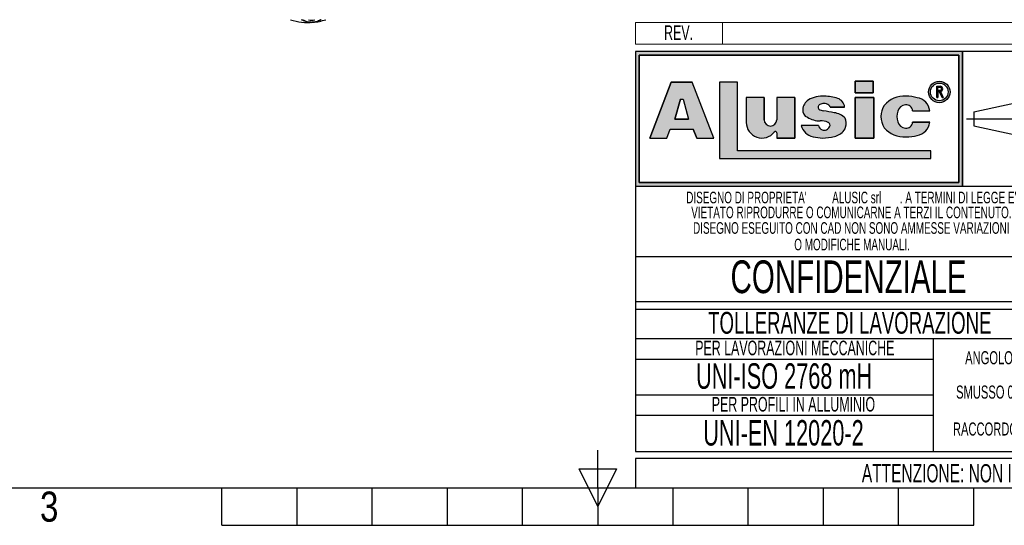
# Model space of a CAD drawing. Header units: millimetres. Extents: x 0 to 420, y 0 to 299.
# Tile 5 of 72: x 130 to 266, y 0 to 70. Entities that reach past the tile are written whole.
import ezdxf
from ezdxf.enums import TextEntityAlignment as Align

# ---------------------------------------------------------------- set-up
doc = ezdxf.new("R2010")
doc.units = ezdxf.units.MM
doc.linetypes.add('CENTERX2', pattern=[20.319999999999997, 12.7, -2.54, 2.54, -2.54])
doc.layers.add('CARTIGLIO', color=140, linetype='Continuous')
doc.styles.add('SLDTEXTSTYLE0', font='TXT', dxfattribs={"width": 0.6382978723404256})
doc.styles.add('SLDTEXTSTYLE1', font='TXT', dxfattribs={"width": 0.675})
doc.styles.add('SLDTEXTSTYLE2', font='TXT', dxfattribs={"width": 0.8214676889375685})

# ---------------------------------------------------------------- blocks, each defined once
blk = doc.blocks.new('SW_NOTE_0_1')
at = {"layer": 'CARTIGLIO', "color": 0, "insert": (85.40558510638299, 3.222669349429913), "char_height": 2.5, "attachment_point": 2, "style": 'SLDTEXTSTYLE0'}
blk.add_mtext("ATTENZIONE: NON INTERPRETARE IL DISEGNO. IN CASO DI QUOTE MANCANTI O POCO CHIARE CONSULTARE L'UFFICIO TECNICO", dxfattribs=at)
blk = doc.blocks.new('SW_NOTE_0_14')
at = {"layer": 'CARTIGLIO', "color": 0, "insert": (6.67819148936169, 2.320321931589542), "char_height": 1.8, "attachment_point": 2, "style": 'SLDTEXTSTYLE0'}
blk.add_mtext("ANGOLO ±10'", dxfattribs=at)
blk = doc.blocks.new('SW_NOTE_0_15')
at = {"layer": 'CARTIGLIO', "color": 0, "insert": (23.93617021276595, 3.867203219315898), "char_height": 3, "attachment_point": 2, "style": 'SLDTEXTSTYLE0'}
blk.add_mtext('TOLLERANZE DI LAVORAZIONE', dxfattribs=at)
blk = doc.blocks.new('SW_NOTE_0_16')
at = {"layer": 'CARTIGLIO', "color": 0, "insert": (21.07265624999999, 5.800804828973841), "char_height": 4.500000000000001, "attachment_point": 2, "style": 'SLDTEXTSTYLE1'}
blk.add_mtext('CONFIDENZIALE', dxfattribs=at)
blk = doc.blocks.new('SW_NOTE_0_17')
at = {"layer": 'CARTIGLIO', "color": 0, "insert": (28.04255319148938, 2.062508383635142), "char_height": 1.6, "attachment_point": 2, "style": 'SLDTEXTSTYLE0'}
blk.add_mtext('DISEGNO ESEGUITO CON CAD NON SONO AMMESSE VARIAZIONI', dxfattribs=at)
blk = doc.blocks.new('SW_NOTE_0_18')
at = {"layer": 'CARTIGLIO', "color": 0, "insert": (27.3404255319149, 2.062508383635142), "char_height": 1.6, "attachment_point": 2, "style": 'SLDTEXTSTYLE0'}
blk.add_mtext('VIETATO RIPRODURRE O COMUNICARNE A TERZI IL CONTENUTO.', dxfattribs=at)
blk = doc.blocks.new('SW_NOTE_0_19')
at = {"layer": 'CARTIGLIO', "color": 0, "insert": (7.587765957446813, 2.320321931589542), "char_height": 1.8, "attachment_point": 2, "style": 'SLDTEXTSTYLE0'}
blk.add_mtext('SMUSSO 0.5x45°', dxfattribs=at)
blk = doc.blocks.new('SW_NOTE_0_20')
at = {"layer": 'CARTIGLIO', "color": 0, "insert": (10.40425531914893, 2.062508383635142), "char_height": 1.6, "attachment_point": 2, "style": 'SLDTEXTSTYLE0'}
blk.add_mtext('O MODIFICHE MANUALI.', dxfattribs=at)
blk = doc.blocks.new('SW_NOTE_0_21')
at = {"layer": 'CARTIGLIO', "color": 0, "char_height": 1.6, "attachment_point": 2, "style": 'SLDTEXTSTYLE0'}
for s, insert in [("DISEGNO DI PROPRIETA'", (10.27659574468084, 2.062508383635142)), ('ALUSIC srl', (25.45120500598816, 2.062508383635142)), (". A TERMINI DI LEGGE E'", (39.41078027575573, 2.062508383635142))]:
    blk.add_mtext(s, dxfattribs=dict(at, insert=insert))
blk = doc.blocks.new('SW_NOTE_0_22')
at = {"layer": 'CARTIGLIO', "color": 0, "insert": (8.569148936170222, 2.320321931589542), "char_height": 1.8, "attachment_point": 2, "style": 'SLDTEXTSTYLE0'}
blk.add_mtext('RACCORDO R 0.5', dxfattribs=at)
blk = doc.blocks.new('SW_NOTE_0_23')
at = {"layer": 'CARTIGLIO', "color": 0, "insert": (18.30319148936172, 2.578135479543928), "char_height": 2, "attachment_point": 2, "style": 'SLDTEXTSTYLE0'}
blk.add_mtext('PER LAVORAZIONI MECCANICHE', dxfattribs=at)
blk = doc.blocks.new('SW_NOTE_0_24')
at = {"layer": 'CARTIGLIO', "color": 0, "insert": (15.68484042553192, 4.511737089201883), "char_height": 3.5, "attachment_point": 2, "style": 'SLDTEXTSTYLE0'}
blk.add_mtext('UNI-ISO 2768 mH', dxfattribs=at)
blk = doc.blocks.new('SW_NOTE_0_25')
at = {"layer": 'CARTIGLIO', "color": 0, "insert": (13.85638297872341, 2.578135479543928), "char_height": 2, "attachment_point": 2, "style": 'SLDTEXTSTYLE0'}
blk.add_mtext('PER PROFILI IN ALLUMINIO', dxfattribs=at)
blk = doc.blocks.new('SW_NOTE_0_26')
at = {"layer": 'CARTIGLIO', "color": 0, "insert": (14.05585106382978, 4.511737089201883), "char_height": 3.5, "attachment_point": 2, "style": 'SLDTEXTSTYLE0'}
blk.add_mtext('UNI-EN 12020-2', dxfattribs=at)
blk = doc.blocks.new('SW_NOTE_0_27')
at = {"layer": 'CARTIGLIO', "color": 0, "insert": (2.340425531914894, 2.578135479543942), "char_height": 2, "attachment_point": 2, "style": 'SLDTEXTSTYLE0'}
blk.add_mtext('REV.', dxfattribs=at)
blk = doc.blocks.new('Cartiglio ALUSIC')
at = {"layer": 'CARTIGLIO'}
h = blk.add_hatch(color=256, dxfattribs=at)
h.paths.add_polyline_path([(113.971100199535, 149.9990413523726), (113.971100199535, 131.4990413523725), (158.971100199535, 131.4990413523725), (158.971100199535, 149.9990413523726)], flags=0)
h.paths.add_polyline_path([(114.471100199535, 131.9990413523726), (114.471100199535, 149.4990413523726), (158.471100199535, 149.4990413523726), (158.471100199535, 131.9990413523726)], flags=0)
h = blk.add_hatch(color=256, dxfattribs=at)
h.paths.add_polyline_path([(118.292263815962, 138.1064632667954), (118.7611454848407, 139.3206628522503), (121.9303757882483, 139.3206628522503), (122.3992574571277, 138.1064632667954), (124.7510688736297, 138.1064632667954), (121.7833115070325, 145.7916640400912), (118.9082097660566, 145.7916640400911), (115.9404523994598, 138.1064632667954)], flags=0)
h.paths.add_polyline_path([(119.3961687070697, 140.7216809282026), (120.1708764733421, 143.4547391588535), (120.5206447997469, 143.4547391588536), (121.2953525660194, 140.721680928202)], flags=0)
for points in [[(128.0219401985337, 145.7956943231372), (125.5527056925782, 145.7956943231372), (125.5527056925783, 135.2696801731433), (154.6424359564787, 135.2696801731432), (154.6424359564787, 136.3597302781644), (128.0219401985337, 136.3597302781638)], [(144.2116339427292, 145.9308884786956), (144.2116339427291, 144.3245774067), (146.6985305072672, 144.3245774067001), (146.6985305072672, 145.9308884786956)], [(146.7838932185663, 143.6808359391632), (144.2116339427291, 143.6808359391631), (144.2116339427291, 138.1064632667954), (146.7838932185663, 138.1064632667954)]]:
    blk.add_hatch(color=256, dxfattribs=at).paths.add_polyline_path(points, flags=0)
h = blk.add_hatch(color=256, dxfattribs=at)
edge = h.paths.add_edge_path(flags=0)
edge.add_arc((155.7921827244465, 144.4510199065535), 1.479868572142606, 0, 360)
edge = h.paths.add_edge_path(flags=0)
edge.add_arc((155.7921827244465, 144.4510199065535), 1.214864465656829, 0, 360)
h = blk.add_hatch(color=256, dxfattribs=at)
edge = h.paths.add_edge_path(flags=0)
edge.add_arc((155.8903200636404, 144.8676091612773), 0.3723980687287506, 277.1406326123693, 450.0000000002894)
edge.add_line((155.8903200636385, 145.240007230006), (155.450204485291, 145.240007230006))
edge.add_line((155.450204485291, 145.240007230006), (155.450204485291, 143.6880606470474))
edge.add_line((155.450204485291, 143.6880606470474), (155.605611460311, 143.6880606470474))
edge.add_line((155.605611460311, 143.6880606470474), (155.605611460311, 144.4952110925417))
edge.add_line((155.605611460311, 144.4952110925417), (155.764003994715, 144.4952110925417))
edge.add_line((155.764003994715, 144.4952110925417), (156.171212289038, 143.6880606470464))
edge.add_line((156.171212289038, 143.6880606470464), (156.3452765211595, 143.6880606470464))
edge.add_line((156.3452765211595, 143.6880606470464), (155.9366110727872, 144.4980993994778))
edge = h.paths.add_edge_path(flags=0)
edge.add_line((155.6056114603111, 145.0846002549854), (155.8903200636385, 145.0846002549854))
edge.add_arc((155.8903200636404, 144.8676091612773), 0.2169910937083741, -90.00000000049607, 90.00000000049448, ccw=False)
edge.add_line((155.8903200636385, 144.6506180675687), (155.6056114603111, 144.6506180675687))
edge.add_line((155.6056114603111, 144.6506180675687), (155.6056114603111, 145.0846002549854))
h = blk.add_hatch(color=256, dxfattribs=at)
edge = h.paths.add_edge_path(flags=0)
edge.add_arc((132.5578484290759, 140.6186164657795), 0.8721260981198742, 180, 360, ccw=False)
edge.add_line((131.6857223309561, 140.6186164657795), (131.6857223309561, 143.6808359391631))
edge.add_line((131.6857223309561, 143.6808359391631), (129.2243885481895, 143.6808359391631))
edge.add_line((129.2243885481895, 143.6808359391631), (129.2243885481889, 140.2640777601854))
edge.add_arc((131.3820030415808, 140.2640777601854), 2.157614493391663, 180, 321.9680973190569)
edge.add_arc((133.2350345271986, 138.8146685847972), 0.1949400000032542, 3.751097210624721e-10, 141.9680973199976, ccw=False)
edge.add_line((133.4299745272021, 138.8146685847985), (133.4299745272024, 138.106463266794))
edge.add_line((133.4299745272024, 138.106463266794), (135.91068894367, 138.106463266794))
edge.add_line((135.91068894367, 138.106463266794), (135.9106889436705, 143.6808359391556))
edge.add_line((135.9106889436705, 143.6808359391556), (133.4299745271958, 143.6808359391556))
edge.add_line((133.4299745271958, 143.6808359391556), (133.4299745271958, 140.6186164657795))
h = blk.add_hatch(color=256, dxfattribs=at)
edge = h.paths.add_edge_path(flags=0)
edge.add_line((139.7219511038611, 138.0874905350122), (140.9616140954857, 138.2313935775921))
edge.add_arc((140.6251358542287, 140.9172664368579), 2.706867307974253, 277.1406456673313, 311.0032214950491)
edge.add_arc((141.7459062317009, 139.8536948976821), 1.178212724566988, 303.7868133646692, 347.8980612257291)
edge.add_arc((141.0550130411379, 140.1458147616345), 1.920162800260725, 343.6935231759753, 381.4193527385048)
edge.add_arc((140.9170023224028, 138.8528855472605), 2.77207698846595, 46.00269433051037, 81.25096772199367)
edge.add_arc((133.1604335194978, 99.54681763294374), 42.8338661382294, 78.993004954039, 81.01866969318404)
edge.add_arc((140.0875549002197, 143.5111497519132), 1.672976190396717, 238.77709912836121, 261.74465207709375, ccw=False)
edge.add_arc((139.511171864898, 142.3534770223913), 0.3988810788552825, 114.64010585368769, 223.1865854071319, ccw=False)
edge.add_arc((139.9292750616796, 141.471492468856), 1.374925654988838, 90.51660503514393, 115.15343256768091, ccw=False)
edge.add_arc((139.978971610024, 141.8617877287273), 0.986530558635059, 50.69488274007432, 93.60864602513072, ccw=False)
edge.add_arc((140.2656634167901, 142.2302567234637), 0.519939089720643, 14.547573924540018, 49.4198797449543, ccw=False)
edge.add_line((140.7689329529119, 142.3608569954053), (142.7634621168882, 142.3608569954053))
edge.add_arc((141.3534729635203, 142.2214802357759), 1.416861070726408, 5.645321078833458, 71.38339334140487)
edge.add_arc((140.0918708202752, 138.6413140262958), 5.212710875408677, 70.80435731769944, 90.86664277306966)
edge.add_arc((139.6876943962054, 140.01898057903), 3.848224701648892, 85.15036290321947, 119.9120405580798)
edge.add_arc((138.7589405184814, 141.8826763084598), 1.774008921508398, 123.9309471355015, 174.9914571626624)
edge.add_arc((138.007121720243, 141.9227892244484), 1.021881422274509, 173.5516105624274, 249.3813116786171)
edge.add_arc((139.4480837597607, 143.8857829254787), 3.430150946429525, 238.3320469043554, 269.1908231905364)
edge.add_arc((139.5671105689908, 138.3083973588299), 2.154096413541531, 64.99796384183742, 94.45891481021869, ccw=False)
edge.add_arc((140.3551381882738, 139.8813550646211), 0.398545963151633, -35.586121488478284, 72.11412463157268, ccw=False)
edge.add_arc((139.9862171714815, 139.9393420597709), 0.7512299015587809, 245.201083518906, 337.29941344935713, ccw=False)
edge.add_arc((139.934335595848, 140.0154535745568), 0.8024620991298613, 192.5591591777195, 250.8523518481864, ccw=False)
edge.add_line((139.1510748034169, 139.8409601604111), (136.768183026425, 139.8409601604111))
edge.add_arc((138.8654850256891, 140.4022414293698), 2.1711085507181, 194.9824340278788, 258.3364147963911)
edge.add_line((138.4265630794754, 138.2759630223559), (139.7219511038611, 138.0874905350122))
h = blk.add_hatch(color=256, dxfattribs=at)
edge = h.paths.add_edge_path(flags=0)
edge.add_arc((151.1448446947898, 140.5631500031), 1.095489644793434, 191.1589777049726, 269.9285492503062, ccw=False)
edge.add_arc((152.2932291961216, 141.066632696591), 2.335462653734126, 162.1599290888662, 197.8400709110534, ccw=False)
edge.add_arc((151.1448446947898, 141.5701153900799), 1.095489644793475, 90.07145075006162, 168.8410222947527, ccw=False)
edge.add_arc((151.2517282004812, 141.8150308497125), 0.8574339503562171, 2.566657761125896, 97.25285314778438, ccw=False)
edge.add_line((152.108301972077, 141.8534281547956), (154.4848142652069, 141.8534281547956))
edge.add_arc((152.4212904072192, 141.6061501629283), 2.078287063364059, 6.833333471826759, 81.00039250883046)
edge.add_arc((151.336234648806, 138.6914263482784), 5.163706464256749, 74.1517675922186, 91.31975036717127)
edge.add_arc((150.8738064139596, 140.4366829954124), 3.434301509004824, 84.25969198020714, 140.8312604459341)
edge.add_arc((150.5707293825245, 141.0666326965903), 2.817144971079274, 146.8823062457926, 213.1176937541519)
edge.add_arc((150.87380641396, 141.6965823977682), 3.434301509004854, 219.1687395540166, 275.7403080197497)
edge.add_arc((151.3362346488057, 143.4418390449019), 5.163706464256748, 268.6802496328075, 285.8482324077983)
edge.add_arc((152.4212904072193, 140.5271152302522), 2.078287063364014, 278.9996074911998, 353.1666665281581)
edge.add_line((154.4848142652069, 140.2798372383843), (152.1083019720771, 140.2798372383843))
edge.add_arc((151.2517282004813, 140.3182345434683), 0.8574339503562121, 262.7471468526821, 357.4333422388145, ccw=False)
at = {"color": 161, "linetype": 'Continuous', "lineweight": 18}
for p, q in [((113.971100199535, 150.9990413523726), (113.971100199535, 153.9990413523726)), ((113.971100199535, 153.9990413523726), (313.621100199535, 153.9990413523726)), ((125.971100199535, 153.9990413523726), (125.971100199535, 150.9990413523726)), ((113.971100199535, 150.9990413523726), (313.621100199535, 150.9990413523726))]:
    blk.add_line(p, q, dxfattribs=at)
at = {"layer": 'CARTIGLIO'}
for p, q in [((113.971100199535, 149.9990413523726), (113.971100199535, 131.4990413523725)), ((113.971100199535, 149.9990413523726), (113.971100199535, 94.99904135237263)), ((173.971100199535, 149.9990413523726), (113.971100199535, 149.9990413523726)), ((158.971100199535, 149.9990413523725), (113.971100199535, 149.9990413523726)), ((113.971100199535, 149.9990413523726), (113.971100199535, 131.4990413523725)), ((113.971100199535, 149.9990413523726), (113.971100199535, 115.5498549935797)), ((114.471100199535, 131.9990413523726), (114.471100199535, 149.4990413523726)), ((114.471100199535, 149.4990413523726), (114.471100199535, 131.9990413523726)), ((114.471100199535, 149.4990413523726), (158.471100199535, 149.4990413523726)), ((158.471100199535, 149.4990413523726), (114.471100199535, 149.4990413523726)), ((158.471100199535, 149.4990413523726), (158.471100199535, 131.9990413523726)), ((158.471100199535, 131.9990413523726), (158.471100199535, 149.4990413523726)), ((158.971100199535, 131.4990413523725), (158.971100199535, 149.9990413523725)), ((158.971100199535, 149.9990413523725), (158.971100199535, 131.4990413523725)), ((118.9082097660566, 145.7916640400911), (115.9404523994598, 138.1064632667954)), ((115.9404523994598, 138.1064632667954), (118.9082097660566, 145.7916640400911)), ((121.7833115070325, 145.7916640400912), (118.9082097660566, 145.7916640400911)), ((118.9082097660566, 145.7916640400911), (121.7833115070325, 145.7916640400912)), ((124.7510688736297, 138.1064632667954), (121.7833115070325, 145.7916640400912)), ((124.7510688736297, 138.1064632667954), (121.7833115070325, 145.7916640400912)), ((128.0219401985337, 145.7956943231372), (125.5527056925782, 145.7956943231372)), ((125.5527056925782, 145.7956943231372), (125.5527056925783, 135.2696801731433)), ((128.0219401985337, 145.7956943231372), (125.5527056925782, 145.7956943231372)), ((125.5527056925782, 145.7956943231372), (125.5527056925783, 135.2696801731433)), ((128.0219401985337, 136.3597302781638), (128.0219401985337, 145.7956943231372)), ((128.0219401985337, 136.3597302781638), (128.0219401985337, 145.7956943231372)), ((146.6985305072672, 145.9308884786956), (144.2116339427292, 145.9308884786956)), ((144.2116339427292, 145.9308884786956), (144.2116339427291, 144.3245774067)), ((144.2116339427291, 144.3245774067), (144.2116339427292, 145.9308884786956)), ((144.2116339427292, 145.9308884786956), (146.6985305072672, 145.9308884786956)), ((146.6985305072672, 145.9308884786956), (146.6985305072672, 144.3245774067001)), ((146.6985305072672, 144.3245774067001), (146.6985305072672, 145.9308884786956)), ((155.450204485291, 143.6880606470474), (155.450204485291, 145.240007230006)), ((155.450204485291, 143.6880606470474), (155.450204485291, 145.240007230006)), ((155.450204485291, 145.240007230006), (155.8903200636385, 145.240007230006)), ((155.450204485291, 145.240007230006), (155.8903200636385, 145.240007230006)), ((155.6056114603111, 145.0846002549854), (155.8903200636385, 145.0846002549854)), ((155.6056114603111, 144.6506180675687), (155.6056114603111, 145.0846002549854)), ((155.6056114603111, 144.6506180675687), (155.6056114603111, 145.0846002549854)), ((155.6056114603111, 145.0846002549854), (155.8903200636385, 145.0846002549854)), ((129.2243885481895, 143.6808359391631), (129.2243885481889, 140.2640777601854)), ((131.6857223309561, 143.6808359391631), (129.2243885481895, 143.6808359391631)), ((131.6857223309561, 143.6808359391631), (129.2243885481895, 143.6808359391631)), ((129.2243885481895, 143.6808359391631), (129.2243885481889, 140.2640777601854)), ((131.6857223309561, 140.6186164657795), (131.6857223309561, 143.6808359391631)), ((131.6857223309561, 143.6808359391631), (131.6857223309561, 140.6186164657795)), ((135.9106889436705, 143.6808359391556), (133.4299745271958, 143.6808359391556)), ((133.4299745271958, 143.6808359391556), (133.4299745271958, 140.6186164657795)), ((133.4299745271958, 143.6808359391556), (133.4299745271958, 140.6186164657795)), ((135.9106889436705, 143.6808359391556), (133.4299745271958, 143.6808359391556)), ((135.9106889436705, 143.6808359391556), (135.91068894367, 138.106463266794)), ((135.91068894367, 138.106463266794), (135.9106889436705, 143.6808359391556)), ((144.2116339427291, 144.3245774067), (146.6985305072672, 144.3245774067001)), ((146.6985305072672, 144.3245774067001), (144.2116339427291, 144.3245774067)), ((146.7838932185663, 143.6808359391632), (144.2116339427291, 143.6808359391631)), ((144.2116339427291, 143.6808359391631), (144.2116339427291, 138.1064632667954)), ((144.2116339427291, 143.6808359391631), (146.7838932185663, 143.6808359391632)), ((144.2116339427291, 138.1064632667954), (144.2116339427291, 143.6808359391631)), ((146.7838932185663, 138.1064632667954), (146.7838932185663, 143.6808359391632)), ((146.7838932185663, 143.6808359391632), (146.7838932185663, 138.1064632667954)), ((155.450204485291, 143.6880606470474), (155.605611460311, 143.6880606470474)), ((155.605611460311, 143.6880606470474), (155.450204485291, 143.6880606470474)), ((155.6056114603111, 144.6506180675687), (155.8903200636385, 144.6506180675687)), ((155.8903200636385, 144.6506180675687), (155.6056114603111, 144.6506180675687)), ((155.605611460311, 144.4952110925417), (155.605611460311, 143.6880606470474)), ((155.605611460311, 143.6880606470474), (155.605611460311, 144.4952110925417)), ((155.764003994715, 144.4952110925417), (155.605611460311, 144.4952110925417)), ((155.605611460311, 144.4952110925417), (155.764003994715, 144.4952110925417)), ((156.171212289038, 143.6880606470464), (155.764003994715, 144.4952110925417)), ((155.764003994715, 144.4952110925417), (156.171212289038, 143.6880606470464)), ((155.9366110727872, 144.4980993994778), (156.3452765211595, 143.6880606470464)), ((155.9366110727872, 144.4980993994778), (156.3452765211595, 143.6880606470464)), ((156.171212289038, 143.6880606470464), (156.3452765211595, 143.6880606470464)), ((156.3452765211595, 143.6880606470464), (156.171212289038, 143.6880606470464)), ((119.3961687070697, 140.7216809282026), (120.1708764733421, 143.4547391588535)), ((120.1708764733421, 143.4547391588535), (119.3961687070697, 140.7216809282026)), ((120.1708764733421, 143.4547391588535), (120.5206447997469, 143.4547391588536)), ((120.1708764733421, 143.4547391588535), (120.5206447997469, 143.4547391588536)), ((120.5206447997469, 143.4547391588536), (121.2953525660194, 140.721680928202)), ((120.5206447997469, 143.4547391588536), (121.2953525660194, 140.721680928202)), ((140.7689329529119, 142.3608569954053), (142.7634621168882, 142.3608569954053)), ((142.7634621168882, 142.3608569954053), (140.7689329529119, 142.3608569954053)), ((160.5624374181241, 141.7060810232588), (166.0550106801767, 142.8872795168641)), ((152.108301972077, 141.8534281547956), (154.4848142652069, 141.8534281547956)), ((152.108301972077, 141.8534281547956), (154.4848142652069, 141.8534281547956)), ((160.5624374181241, 141.7060810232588), (160.5624374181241, 139.7920016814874)), ((121.2953525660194, 140.721680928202), (119.3961687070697, 140.7216809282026)), ((119.3961687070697, 140.7216809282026), (121.2953525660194, 140.721680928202)), ((139.1510748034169, 139.8409601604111), (136.768183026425, 139.8409601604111)), ((139.1510748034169, 139.8409601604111), (136.768183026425, 139.8409601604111)), ((154.4848142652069, 140.2798372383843), (152.1083019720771, 140.2798372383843)), ((152.1083019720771, 140.2798372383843), (154.4848142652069, 140.2798372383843)), ((160.5624374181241, 139.7920016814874), (166.0550106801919, 138.6108031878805)), ((118.292263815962, 138.1064632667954), (118.7611454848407, 139.3206628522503)), ((118.292263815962, 138.1064632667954), (118.7611454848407, 139.3206628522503)), ((118.7611454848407, 139.3206628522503), (121.9303757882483, 139.3206628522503)), ((118.7611454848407, 139.3206628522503), (121.9303757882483, 139.3206628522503)), ((122.3992574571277, 138.1064632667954), (121.9303757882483, 139.3206628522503)), ((121.9303757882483, 139.3206628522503), (122.3992574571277, 138.1064632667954)), ((133.4299745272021, 138.8146685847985), (133.4299745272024, 138.106463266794)), ((133.4299745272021, 138.8146685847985), (133.4299745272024, 138.106463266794)), ((138.4265630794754, 138.2759630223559), (139.7219511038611, 138.0874905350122)), ((138.4265630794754, 138.2759630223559), (139.7219511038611, 138.0874905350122)), ((139.7219511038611, 138.0874905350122), (140.9616140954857, 138.2313935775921)), ((139.7219511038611, 138.0874905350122), (140.9616140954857, 138.2313935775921)), ((115.9404523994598, 138.1064632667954), (118.292263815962, 138.1064632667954)), ((115.9404523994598, 138.1064632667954), (118.292263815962, 138.1064632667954)), ((122.3992574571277, 138.1064632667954), (124.7510688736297, 138.1064632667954)), ((122.3992574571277, 138.1064632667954), (124.7510688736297, 138.1064632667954)), ((133.4299745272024, 138.106463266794), (135.91068894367, 138.106463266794)), ((135.91068894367, 138.106463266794), (133.4299745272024, 138.106463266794)), ((144.2116339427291, 138.1064632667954), (146.7838932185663, 138.1064632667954)), ((146.7838932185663, 138.1064632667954), (144.2116339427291, 138.1064632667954)), ((154.6424359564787, 136.3597302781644), (128.0219401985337, 136.3597302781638)), ((154.6424359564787, 136.3597302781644), (128.0219401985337, 136.3597302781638)), ((154.6424359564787, 135.2696801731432), (154.6424359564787, 136.3597302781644)), ((154.6424359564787, 135.2696801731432), (154.6424359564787, 136.3597302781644)), ((125.5527056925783, 135.2696801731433), (154.6424359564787, 135.2696801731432)), ((125.5527056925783, 135.2696801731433), (154.6424359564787, 135.2696801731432)), ((113.971100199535, 131.4990413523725), (158.971100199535, 131.4990413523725)), ((113.971100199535, 131.4990413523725), (173.971100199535, 131.4990413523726)), ((158.471100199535, 131.9990413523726), (114.471100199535, 131.9990413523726)), ((114.471100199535, 131.9990413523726), (158.471100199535, 131.9990413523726)), ((173.971100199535, 121.7636603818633), (113.971100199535, 121.7636603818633)), ((173.971100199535, 115.5498549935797), (113.971100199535, 115.5498549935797)), ((113.971100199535, 114.5498549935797), (173.971100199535, 114.5498549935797)), ((113.971100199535, 114.5498549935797), (113.971100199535, 94.99904135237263)), ((173.9571410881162, 110.4900006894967), (113.9571410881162, 110.4900006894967)), ((154.9806365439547, 94.99904135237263), (154.9806365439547, 110.4900006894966)), ((113.971100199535, 107.6716313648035), (154.9806365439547, 107.6716313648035)), ((154.9806365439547, 102.7445210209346), (113.971100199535, 102.7445210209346)), ((113.9850593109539, 99.96496483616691), (154.9945956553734, 99.96496483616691)), ((113.971100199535, 94.99904135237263), (173.971100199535, 94.99904135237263)), ((313.621100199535, 93.99904135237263), (113.971100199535, 93.99904135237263)), ((113.971100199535, 93.99904135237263), (113.971100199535, 89.99904135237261)), ((113.971100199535, 89.99904135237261), (313.621100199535, 89.99904135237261))]:
    blk.add_line(p, q, dxfattribs=at)
at = {"layer": 'CARTIGLIO', "linetype": 'CENTERX2'}
blk.add_line((159.5584198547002, 140.749041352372), (173.3837805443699, 140.749041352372), dxfattribs=at)
at = {"layer": 'CARTIGLIO', "linetype": 'Continuous'}
blk.add_line((113.9695322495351, 89.99904135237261), (313.621100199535, 89.99904135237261), dxfattribs=at)
at = {"layer": 'CARTIGLIO'}
for radius in [1.479868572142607, 1.479868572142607, 1.214864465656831, 1.214864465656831]:
    blk.add_circle((155.7921827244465, 144.4510199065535), radius, dxfattribs=at)
for centre, radius, start, end in [((155.8903200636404, 144.8676091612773), 0.3723980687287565, 277.1406326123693, 90.00000000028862), ((155.8903200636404, 144.8676091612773), 0.3723980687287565, 277.1406326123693, 90.00000000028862), ((155.8903200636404, 144.8676091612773), 0.2169910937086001, 269.9999999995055, 90.00000000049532), ((155.8903200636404, 144.8676091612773), 0.2169910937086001, 269.9999999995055, 90.00000000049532), ((139.6876943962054, 140.01898057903), 3.848224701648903, 85.15036290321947, 119.9120405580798), ((139.6876943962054, 140.01898057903), 3.848224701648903, 85.15036290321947, 119.9120405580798), ((140.0918708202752, 138.6413140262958), 5.212710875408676, 70.80435731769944, 90.86664277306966), ((140.0918708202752, 138.6413140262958), 5.212710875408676, 70.80435731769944, 90.86664277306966), ((150.8738064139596, 140.4366829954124), 3.434301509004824, 84.25969198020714, 140.8312604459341), ((150.8738064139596, 140.4366829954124), 3.434301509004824, 84.25969198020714, 140.8312604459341), ((151.336234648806, 138.6914263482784), 5.163706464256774, 74.1517675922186, 91.31975036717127), ((151.336234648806, 138.6914263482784), 5.163706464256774, 74.1517675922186, 91.31975036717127), ((152.4212904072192, 141.6061501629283), 2.078287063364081, 6.833333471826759, 81.00039250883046), ((152.4212904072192, 141.6061501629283), 2.078287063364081, 6.833333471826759, 81.00039250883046), ((138.7589405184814, 141.8826763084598), 1.774008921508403, 123.9309471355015, 174.9914571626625), ((138.7589405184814, 141.8826763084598), 1.774008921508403, 123.9309471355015, 174.9914571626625), ((139.511171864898, 142.3534770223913), 0.3988810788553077, 114.6401058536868, 223.1865854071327), ((139.511171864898, 142.3534770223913), 0.3988810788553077, 114.6401058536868, 223.1865854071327), ((139.9292750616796, 141.471492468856), 1.374925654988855, 90.51660503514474, 115.1534325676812), ((139.9292750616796, 141.471492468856), 1.374925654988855, 90.51660503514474, 115.1534325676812), ((139.978971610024, 141.8617877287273), 0.9865305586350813, 50.69488274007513, 93.60864602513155), ((139.978971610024, 141.8617877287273), 0.9865305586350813, 50.69488274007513, 93.60864602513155), ((140.2656634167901, 142.2302567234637), 0.5199390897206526, 14.5475739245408, 49.41987974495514), ((140.2656634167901, 142.2302567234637), 0.5199390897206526, 14.5475739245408, 49.41987974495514), ((141.3534729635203, 142.2214802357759), 1.416861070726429, 5.645321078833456, 71.38339334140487), ((141.3534729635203, 142.2214802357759), 1.416861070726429, 5.645321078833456, 71.38339334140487), ((150.5707293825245, 141.0666326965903), 2.81714497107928, 146.8823062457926, 213.1176937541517), ((150.5707293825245, 141.0666326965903), 2.81714497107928, 146.8823062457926, 213.1176937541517), ((151.1448446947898, 141.5701153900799), 1.095489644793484, 90.07145075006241, 168.8410222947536), ((151.1448446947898, 141.5701153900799), 1.095489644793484, 90.07145075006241, 168.8410222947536), ((151.2517282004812, 141.8150308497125), 0.8574339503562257, 2.566657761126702, 97.25285314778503), ((151.2517282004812, 141.8150308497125), 0.8574339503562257, 2.566657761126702, 97.25285314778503), ((138.007121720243, 141.9227892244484), 1.021881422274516, 173.5516105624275, 249.381311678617), ((138.007121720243, 141.9227892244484), 1.021881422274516, 173.5516105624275, 249.381311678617), ((139.4480837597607, 143.8857829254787), 3.430150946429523, 238.3320469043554, 269.1908231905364), ((139.4480837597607, 143.8857829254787), 3.430150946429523, 238.3320469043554, 269.1908231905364), ((140.0875549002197, 143.5111497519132), 1.672976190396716, 238.777099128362, 261.7446520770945), ((140.0875549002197, 143.5111497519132), 1.672976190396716, 238.777099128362, 261.7446520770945), ((133.1604335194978, 99.54681763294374), 42.83386613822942, 78.993004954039, 81.01866969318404), ((133.1604335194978, 99.54681763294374), 42.83386613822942, 78.993004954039, 81.01866969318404), ((140.9170023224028, 138.8528855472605), 2.77207698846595, 46.00269433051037, 81.25096772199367), ((140.9170023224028, 138.8528855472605), 2.77207698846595, 46.00269433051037, 81.25096772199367), ((152.2932291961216, 141.066632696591), 2.335462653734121, 162.159929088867, 197.8400709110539), ((152.2932291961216, 141.066632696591), 2.335462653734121, 162.159929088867, 197.8400709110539), ((131.3820030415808, 140.2640777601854), 2.157614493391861, 180, 321.9680973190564), ((131.3820030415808, 140.2640777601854), 2.157614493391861, 180, 321.9680973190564), ((132.5578484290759, 140.6186164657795), 0.8721260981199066, 180, 0), ((132.5578484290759, 140.6186164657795), 0.8721260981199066, 180, 0), ((138.8654850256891, 140.4022414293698), 2.171108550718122, 194.9824340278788, 258.3364147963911), ((138.8654850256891, 140.4022414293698), 2.171108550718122, 194.9824340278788, 258.3364147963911), ((139.934335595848, 140.0154535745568), 0.8024620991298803, 192.5591591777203, 250.8523518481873), ((139.934335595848, 140.0154535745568), 0.8024620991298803, 192.5591591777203, 250.8523518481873), ((139.5671105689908, 138.3083973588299), 2.154096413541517, 64.99796384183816, 94.45891481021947), ((139.5671105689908, 138.3083973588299), 2.154096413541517, 64.99796384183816, 94.45891481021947), ((139.9862171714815, 139.9393420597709), 0.7512299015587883, 245.2010835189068, 337.2994134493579), ((139.9862171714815, 139.9393420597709), 0.7512299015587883, 245.2010835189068, 337.2994134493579), ((140.3551381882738, 139.8813550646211), 0.398545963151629, 324.4138785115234, 72.11412463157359), ((140.3551381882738, 139.8813550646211), 0.398545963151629, 324.4138785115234, 72.11412463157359), ((141.7459062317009, 139.8536948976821), 1.178212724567, 303.7868133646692, 347.8980612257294), ((141.7459062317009, 139.8536948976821), 1.178212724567, 303.7868133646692, 347.8980612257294), ((141.0550130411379, 140.1458147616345), 1.920162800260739, 343.6935231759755, 21.41935273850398), ((141.0550130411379, 140.1458147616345), 1.920162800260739, 343.6935231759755, 21.41935273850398), ((151.1448446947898, 140.5631500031), 1.095489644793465, 191.1589777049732, 269.9285492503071), ((151.1448446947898, 140.5631500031), 1.095489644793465, 191.1589777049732, 269.9285492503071), ((151.2517282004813, 140.3182345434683), 0.8574339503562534, 262.7471468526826, 357.4333422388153), ((151.2517282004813, 140.3182345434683), 0.8574339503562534, 262.7471468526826, 357.4333422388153), ((152.4212904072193, 140.5271152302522), 2.078287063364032, 278.9996074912, 353.1666665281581), ((152.4212904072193, 140.5271152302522), 2.078287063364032, 278.9996074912, 353.1666665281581), ((133.2350345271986, 138.8146685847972), 0.1949400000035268, 3.759104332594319e-10, 141.9680973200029), ((133.2350345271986, 138.8146685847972), 0.1949400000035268, 3.759104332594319e-10, 141.9680973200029), ((140.6251358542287, 140.9172664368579), 2.706867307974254, 277.1406456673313, 311.0032214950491), ((140.6251358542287, 140.9172664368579), 2.706867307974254, 277.1406456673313, 311.0032214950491), ((150.87380641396, 141.6965823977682), 3.434301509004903, 219.1687395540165, 275.7403080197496), ((150.87380641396, 141.6965823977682), 3.434301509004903, 219.1687395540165, 275.7403080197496), ((151.3362346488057, 143.4418390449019), 5.163706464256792, 268.6802496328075, 285.8482324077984), ((151.3362346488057, 143.4418390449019), 5.163706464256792, 268.6802496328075, 285.8482324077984)]:
    blk.add_arc(centre, radius, start, end, dxfattribs=at)
at = {"layer": 'CARTIGLIO', "color": 140}
for name, p in [('SW_NOTE_0_27', (117.5683224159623, 151.0374199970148)), ('SW_NOTE_0_21', (118.9711016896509, 128.6603244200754)), ('SW_NOTE_0_18', (116.3533271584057, 126.6141659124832)), ('SW_NOTE_0_17', (115.6355512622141, 124.4682551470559)), ('SW_NOTE_0_20', (133.3899886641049, 122.1920407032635)), ('SW_NOTE_0_16', (122.2362996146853, 115.4679531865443)), ('SW_NOTE_0_15', (119.5374520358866, 110.3183836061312)), ('SW_NOTE_0_23', (117.6003680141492, 107.6481432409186)), ('SW_NOTE_0_14', (157.5950277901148, 106.4612057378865)), ('SW_NOTE_0_24', (118.7522918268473, 102.6005131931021)), ('SW_NOTE_0_19', (156.6725276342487, 101.7341689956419)), ('SW_NOTE_0_25', (121.8587729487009, 99.90266357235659)), ('SW_NOTE_0_26', (120.2859705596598, 94.78943414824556)), ('SW_NOTE_0_22', (155.6312777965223, 96.6517264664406)), ('SW_NOTE_0_1', (127.6311861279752, 90.01640253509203))]:
    blk.add_blockref(name, p, dxfattribs=at)
at = {"layer": 'CARTIGLIO', "color": 140, "style": 'SLDTEXTSTYLE0', "width": 0.6382978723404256}
for tag, height, p in [('AUTOATTR1', 3.5, (223.449403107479, 133.7003798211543)), ('AUTOATTR2', 3.5, (221.9290871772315, 127.4217635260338)), ('AUTOATTR11', 3.5, (224.5466543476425, 121.4105734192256)), ('AUTOATTR8', 4, (219.2444208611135, 110.0025032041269)), ('AUTOATTR9', 4, (218.1221976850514, 100.4234402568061)), ('AUTOATTR0', 4, (249.0325362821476, 100.3118048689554))]:
    blk.add_attdef(tag, text='', height=height, dxfattribs=at).set_placement(p, align=Align.TOP_CENTER)
at = {"layer": 'CARTIGLIO', "color": 140}
for tag in ['AUTOATTR13', 'AUTOATTR12', 'AUTOATTR10', 'AUTOATTR7', 'AUTOATTR6', 'AUTOATTR5', 'AUTOATTR4', 'AUTOATTR3']:
    blk.add_attdef(tag, (0, 0), '', height=4, dxfattribs=at)

msp = doc.modelspace()

# ---------------------------------------------------------------- linework, layer by layer
at = {"color": 7, "linetype": 'Continuous', "lineweight": 25}
for centre, radius, start, end in [((170.1251453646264, 76.9124823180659), 7.73929076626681, 251.8051276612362, 274.9742411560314), ((170.6217278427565, 71.20697657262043), 2.01221559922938, 234.9260982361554, 305.0739017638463), ((170.6217278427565, 71.20697657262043), 1.702643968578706, 255.2877884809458, 284.7122115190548), ((170.1251453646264, 76.9124823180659), 7.739290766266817, 274.9742411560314, 288.1948723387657)]:
    msp.add_arc(centre, radius, start, end, dxfattribs=at)
for points, knots in [([(170.5837179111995, 69.20167509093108), (170.5008894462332, 69.19951542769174), (170.1933218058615, 69.19149593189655), (169.7790100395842, 69.29430600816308), (169.4094969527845, 69.44069134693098), (169.2652062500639, 69.53051718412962), (169.2175961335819, 69.56015609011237)], [0, 0, 0, 0, 0.1763804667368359, 0.6549550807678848, 0.886149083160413, 1, 1, 1, 1]), ([(170.796202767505, 69.20233941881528), (170.7948905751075, 69.2022240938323), (170.7595304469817, 69.19911638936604), (170.7239194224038, 69.2005038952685), (170.6896299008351, 69.2018399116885)], [0, 0, 0, 0, 0.03710937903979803, 1, 1, 1, 1]), ([(171.9196073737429, 69.56015609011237), (171.9070135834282, 69.55185841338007), (171.7013785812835, 69.41637157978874), (171.3224536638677, 69.28451215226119), (170.9504079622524, 69.21583078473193), (170.7975149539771, 69.20245422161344), (170.796202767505, 69.20233941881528)], [0, 0, 0, 0, 0.0372984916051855, 0.6090204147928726, 0.9966444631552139, 1, 1, 1, 1])]:
    msp.add_open_spline(points, degree=3, knots=knots, dxfattribs=at)
at = {"layer": 'CARTIGLIO', "linetype": 'Continuous'}
for p, q in [((210.0037561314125, 5.171001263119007), (210.0037561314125, 10.34521728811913)), ((207.4166481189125, 7.758109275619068), (212.5908641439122, 7.758109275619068)), ((210.0037561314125, 2.583893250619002), (207.4166481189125, 7.758109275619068)), ((212.5908641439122, 7.758109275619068), (210.0037561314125, 2.583893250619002)), ((5.180115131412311, 5.171001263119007), (414.8273971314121, 5.171001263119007)), ((158.2615958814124, -0.003214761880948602), (158.2615958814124, 5.171001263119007)), ((168.6100279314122, -0.003214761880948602), (168.6100279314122, 5.171001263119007)), ((178.9584599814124, -0.003214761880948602), (178.9584599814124, 5.171001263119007)), ((189.3068920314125, -0.003214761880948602), (189.3068920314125, 5.171001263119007)), ((199.6553240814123, -0.003214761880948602), (199.6553240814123, 5.171001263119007)), ((210.0037561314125, 5.171001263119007), (210.0037561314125, -0.003214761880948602)), ((215.1758291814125, 5.171001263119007), (414.8273971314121, 5.171001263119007)), ((220.3521881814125, -0.003214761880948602), (220.3521881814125, 5.171001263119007)), ((230.7006202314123, -0.003214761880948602), (230.7006202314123, 5.171001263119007)), ((241.0490522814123, -0.003214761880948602), (241.0490522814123, 5.171001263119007)), ((251.3974843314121, -0.003214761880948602), (251.3974843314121, 5.171001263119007)), ((261.7459163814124, -0.003214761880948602), (261.7459163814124, 5.171001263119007)), ((158.2615958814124, -0.003214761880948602), (261.7459163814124, -0.003214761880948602))]:
    msp.add_line(p, q, dxfattribs=at)
at = {"layer": 'CARTIGLIO'}
msp.add_line((215.1773971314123, 5.171001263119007), (414.8273971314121, 5.171001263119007), dxfattribs=at)

# ---------------------------------------------------------------- block references
msp.add_blockref('Cartiglio ALUSIC', (101.206296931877, -84.82804008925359), dxfattribs=at)

# ---------------------------------------------------------------- texts
at = {"layer": 'CARTIGLIO', "insert": (134.4918588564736, 4.637072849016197), "char_height": 4.13937282, "attachment_point": 2, "style": 'SLDTEXTSTYLE2'}
msp.add_mtext('3', dxfattribs=at)

doc.saveas('drawing.dxf')
